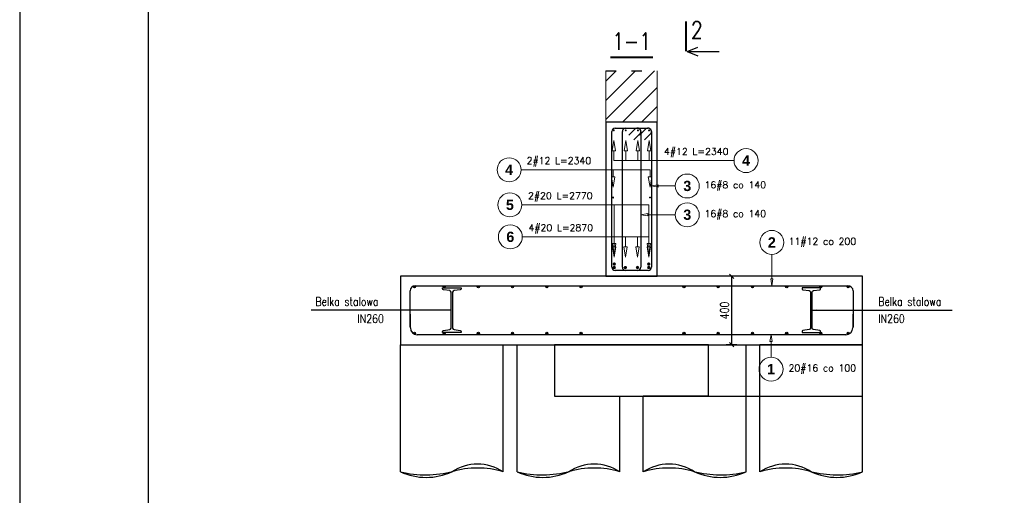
# Model space of a CAD drawing. Header units: millimetres. Extents: x -62590 to 46238, y 147773 to 522018.
# Tile 2 of 93: x 1238 to 6991, y 223770 to 226550. Entities that reach past the tile are written whole.
import ezdxf
from ezdxf.enums import TextEntityAlignment as Align

# ---------------------------------------------------------------- set-up
doc = ezdxf.new("R2010")
doc.units = ezdxf.units.MM
doc.linetypes.add('ACAD_ISO03W100', pattern=[30, 12, -18])
for name, color, linetype in [('!PB_Ramka', 7, 'Continuous'), ('AutoCAD_Structural_Detailing_deskowanie', 2, 'Continuous'), ('AutoCAD_Structural_Detailing_kształt pręta', 7, 'Continuous'), ('AutoCAD_Structural_Detailing_opis kształtu pręta', 7, 'Continuous'), ('AutoCAD_Structural_Detailing_opis rozkładu', 7, 'Continuous'), ('AutoCAD_Structural_Detailing_pręty punktowe', 7, 'Continuous'), ('e-cad_cienkie', 1, 'Continuous'), ('e-cad_opisy', 7, 'Continuous'), ('e-cad_prety_przekroj', 4, 'Continuous'), ('e-cad_stal_kontur', 3, 'Continuous'), ('e-cad_wymiary', 1, 'Continuous'), ('e-cad_wypelnienia', 254, 'Continuous')]:
    doc.layers.add(name, color=color, linetype=linetype)
doc.layers.add('KONSTRUKCJA', color=3, linetype='Continuous', lineweight=0)
doc.styles.add('e-cad_1', font='simplex.shx', dxfattribs={"width": 0.8})
doc.styles.add('style1', font='simplex.shx')
doc.styles.add('style3', font='arialbd.ttf')
doc.dimstyles.new('e-cad_1_25_[mm]', dxfattribs={"dimscale": 25, "dimtxt": 2, "dimasz": 1, "dimexe": 1.25, "dimexo": 0.625, "dimtad": 1, "dimdec": 0, "dimrnd": 1, "dimzin": 1, "dimtxsty": 'e-cad_1', "dimblk": 'OBLIQUE', "dimcen": 2.5, "dimclrd": 8, "dimclre": 8, "dimclrt": 1, "dimadec": 0, "dimazin": 0, "dimtfac": 1, "dimtix": 1, "dimtmove": 1, "dimatfit": 3, "dimfxl": 1.25, "dimfxlon": 1, "dimtfill": 1, "dimarcsym": 0})

# ---------------------------------------------------------------- blocks, each defined once
blk = doc.blocks.new('e-cad_przekroj_nazwa_1')
at = {"const_width": 0.5}
blk.add_lwpolyline([(5, 0), (-5, 0)], dxfattribs=at)
at = {"style": 'e-cad_1', "width": 0.8}
blk.add_attdef('SYMBOL', text='', height=4, dxfattribs=at).set_placement((0, 1.75), align=Align.CENTER)
blk = doc.blocks.new('e-cad_przekroj_1_2_L')
at = {"const_width": 0.5}
blk.add_lwpolyline([(0, 0), (0, -7)], dxfattribs=at)
for points in [[(-0.25, -7), (-2.75, -6)], [(-0.25, -7), (-7.75, -7)], [(-0.25, -7), (-2.75, -8)]]:
    blk.add_lwpolyline(points)
at = {"style": 'e-cad_1', "width": 0.8}
blk.add_attdef('SYMBOL', text='', height=4, dxfattribs=at).set_placement((-1.75, -4), align=Align.RIGHT)
blk = doc.blocks.new('_Oblique')
at = {"color": 0, "linetype": 'ByBlock', "lineweight": -2}
blk.add_line((-0.5, -0.5), (0.5, 0.5), dxfattribs=at)
blk = doc.blocks.new('*D577')
at = {"layer": 'Defpoints', "color": 0, "ltscale": 40}
for p in [(6163.1, 225050.1), (5397.1, 224650.1), (6163.1, 224650.1)]:
    blk.add_point(p, dxfattribs=at)
at = {"layer": 'e-cad_wymiary', "color": 8, "linetype": 'ByBlock', "lineweight": -2, "ltscale": 10}
for p, q in [((5428.4, 225050.1), (5365.9, 225050.1)), ((5397.1, 225050.1), (5397.1, 224650.1)), ((5428.4, 224650.1), (5365.9, 224650.1))]:
    blk.add_line(p, q, dxfattribs=at)
at = {"layer": 'e-cad_wymiary', "color": 8, "lineweight": -2, "ltscale": 40, "xscale": 25, "yscale": 25, "zscale": 25}
for p, rotation in [((5397.1, 225050.1), 90), ((5397.1, 224650.1), 270)]:
    blk.add_blockref('_Oblique', p, dxfattribs=dict(at, rotation=rotation))
at = {"layer": 'e-cad_wymiary', "color": 1, "ltscale": 40, "insert": (5356.5, 224850.1), "char_height": 50, "attachment_point": 5, "rotation": 90, "style": 'e-cad_1', "bg_fill": 3, "box_fill_scale": 1.1, "bg_fill_color": 257, "bg_fill_transparency": 0}
blk.add_mtext('400', dxfattribs=at)
blk = doc.blocks.new('*U590')
at = {"layer": 'e-cad_opisy', "color": 8, "ltscale": 0.4}
blk.add_lwpolyline([(0, 0), (1300, 0), (1300, 420), (25, 420), (25, 297), (0, 297), (0, 0)], dxfattribs=at)
at = {"layer": 'e-cad_opisy', "color": 3, "ltscale": 0.4}
blk.add_lwpolyline([(30, 5), (1295, 5), (1295, 415), (30, 415), (30, 5)], dxfattribs=at)

msp = doc.modelspace()

# ---------------------------------------------------------------- hatches: boundary and pattern name
at = {"layer": 'AutoCAD_Structural_Detailing_pręty punktowe'}
h = msp.add_hatch(color=1, dxfattribs=at)
edge = h.paths.add_edge_path(flags=0)
edge.add_arc((4709.3, 225902.8), 6, 0, 360, ccw=False)
h = msp.add_hatch(color=1, dxfattribs=at)
edge = h.paths.add_edge_path(flags=0)
edge.add_arc((4779.1, 225902.8), 6, 0, 360, ccw=False)
h = msp.add_hatch(color=1, dxfattribs=at)
edge = h.paths.add_edge_path(flags=0)
edge.add_arc((4850.1, 225902.8), 6, 0, 360, ccw=False)
h = msp.add_hatch(color=1, dxfattribs=at)
edge = h.paths.add_edge_path(flags=0)
edge.add_arc((4915.2, 225902.8), 6, 0, 360, ccw=False)
h = msp.add_hatch(color=1, dxfattribs=at)
edge = h.paths.add_edge_path(flags=0)
edge.add_arc((4705.1, 225510.4), 6, 0, 360, ccw=False)
h = msp.add_hatch(color=1, dxfattribs=at)
edge = h.paths.add_edge_path(flags=0)
edge.add_arc((4920.7, 225510.4), 6, 0, 360, ccw=False)
h = msp.add_hatch(color=1, dxfattribs=at)
edge = h.paths.add_edge_path(flags=0)
edge.add_arc((4711.7, 225121.2), 10, 0, 360, ccw=False)
h = msp.add_hatch(color=1, dxfattribs=at)
edge = h.paths.add_edge_path(flags=0)
edge.add_arc((4711.7, 225101.2), 10, 0, 360, ccw=False)
h = msp.add_hatch(color=1, dxfattribs=at)
edge = h.paths.add_edge_path(flags=0)
edge.add_arc((4776.8, 225101.2), 10, 0, 360, ccw=False)
h = msp.add_hatch(color=1, dxfattribs=at)
edge = h.paths.add_edge_path(flags=0)
edge.add_arc((4847.7, 225101.2), 10, 0, 360, ccw=False)
h = msp.add_hatch(color=1, dxfattribs=at)
edge = h.paths.add_edge_path(flags=0)
edge.add_arc((4913.4, 225121.2), 10, 0, 360, ccw=False)
h = msp.add_hatch(color=1, dxfattribs=at)
edge = h.paths.add_edge_path(flags=0)
edge.add_arc((4913.4, 225101.2), 10, 0, 360, ccw=False)
at = {"layer": 'e-cad_prety_przekroj', "linetype": 'ByBlock', "ltscale": 10}
h = msp.add_hatch(color=256, dxfattribs=at)
edge = h.paths.add_edge_path()
edge.add_arc((3544.6, 224988.3), 6, 0, 360)
h = msp.add_hatch(color=256, dxfattribs=at)
edge = h.paths.add_edge_path()
edge.add_arc((3717.8, 224988.3), 6, 0, 360)
h = msp.add_hatch(color=256, dxfattribs=at)
edge = h.paths.add_edge_path()
edge.add_arc((3917.8, 224988.3), 6, 0, 360)
h = msp.add_hatch(color=256, dxfattribs=at)
edge = h.paths.add_edge_path()
edge.add_arc((4117.8, 224988.3), 6, 0, 360)
h = msp.add_hatch(color=256, dxfattribs=at)
edge = h.paths.add_edge_path()
edge.add_arc((4317.8, 224988.3), 6, 0, 360)
h = msp.add_hatch(color=256, dxfattribs=at)
edge = h.paths.add_edge_path()
edge.add_arc((4517.8, 224988.3), 6, 0, 360)
h = msp.add_hatch(color=256, dxfattribs=at)
edge = h.paths.add_edge_path()
edge.add_arc((5119.2, 224988.3), 6, 0, 360)
h = msp.add_hatch(color=256, dxfattribs=at)
edge = h.paths.add_edge_path()
edge.add_arc((3544.6, 224716.7), 6, 0, 360)
h = msp.add_hatch(color=256, dxfattribs=at)
edge = h.paths.add_edge_path()
edge.add_arc((3717.8, 224716.7), 6, 0, 360)
h = msp.add_hatch(color=256, dxfattribs=at)
edge = h.paths.add_edge_path()
edge.add_arc((3917.8, 224716.7), 6, 0, 360)
h = msp.add_hatch(color=256, dxfattribs=at)
edge = h.paths.add_edge_path()
edge.add_arc((4117.8, 224716.7), 6, 0, 360)
h = msp.add_hatch(color=256, dxfattribs=at)
edge = h.paths.add_edge_path()
edge.add_arc((4317.8, 224716.7), 6, 0, 360)
h = msp.add_hatch(color=256, dxfattribs=at)
edge = h.paths.add_edge_path()
edge.add_arc((4517.8, 224716.7), 6, 0, 360)
h = msp.add_hatch(color=256, dxfattribs=at)
edge = h.paths.add_edge_path()
edge.add_arc((5119.2, 224716.7), 6, 0, 360)
at = {"layer": 'e-cad_wypelnienia', "linetype": 'ByBlock', "ltscale": 40}
h = msp.add_hatch(dxfattribs=at)
h.set_pattern_fill('ANSI31', color=256, scale=25, style=0)
h.set_pattern_definition([(45, (40117.19, -251352.58), (-56.126601, 56.126601), [])])
edge = h.paths.add_edge_path()
edge.add_line((4663.1, 225950.1), (4963.1, 225950.1))
edge.add_line((4963.1, 225950.1), (4963.1, 226250.1))
edge.add_line((4963.1, 226250.1), (4663.1, 226250.2))
edge.add_line((4663.1, 226250.2), (4663.1, 225950.2))

# ---------------------------------------------------------------- linework, layer by layer
at = {"layer": 'AutoCAD_Structural_Detailing_deskowanie', "color": 8, "linetype": 'ACAD_ISO03W100', "ltscale": 5}
msp.add_line((4663.1, 226250.2), (4963.1, 226250.1), dxfattribs=at)
at = {"layer": 'AutoCAD_Structural_Detailing_deskowanie', "color": 8}
msp.add_line((5263.1, 224350.1), (6163.1, 224350.1), dxfattribs=at)
at = {"layer": 'AutoCAD_Structural_Detailing_deskowanie'}
for points in [[(4663.1, 225950.1), (4663.1, 225050.1), (4963.1, 225050.1), (4963.1, 225950.1)], [(3463.1, 224650.1), (6163.1, 224650.1), (6163.1, 225050.1), (3463.1, 225050.1)]]:
    msp.add_lwpolyline(points, close=True, dxfattribs=at)
at = {"layer": 'AutoCAD_Structural_Detailing_deskowanie', "color": 1}
msp.add_lwpolyline([(4363.1, 224350.1), (5263.1, 224350.1), (5263.1, 224650.1), (4363.1, 224650.1)], close=True, dxfattribs=at)
at = {"layer": 'AutoCAD_Structural_Detailing_kształt pręta', "color": 3}
for p, q in [((4717.1, 225916.1), (4847.1, 225916.1)), ((4779.1, 225916.1), (4909.1, 225916.1)), ((4797.6, 225874.9), (4832.9, 225910.2)), ((4859.6, 225874.9), (4894.9, 225910.2)), ((4697.1, 225104.1), (4697.1, 225896.1)), ((4759.1, 225104.1), (4759.1, 225896.1)), ((4861.2, 225881.9), (4825.9, 225846.6)), ((4867.1, 225896.1), (4867.1, 225104.1)), ((4923.2, 225881.9), (4887.9, 225846.6)), ((4929.1, 225896.1), (4929.1, 225104.1)), ((4847.1, 225084.1), (4717.1, 225084.1)), ((4909.1, 225084.1), (4779.1, 225084.1)), ((3549.1, 224994.1), (6077.1, 224994.1)), ((3519.1, 224754.1), (3519.1, 224964.1)), ((6107.1, 224964.1), (6107.1, 224754.1)), ((3521.1, 224748.1), (3521.1, 224828.1)), ((6105.1, 224828.1), (6105.1, 224748.1)), ((6065.1, 224708.1), (3561.1, 224708.1))]:
    msp.add_line(p, q, dxfattribs=at)
for centre, radius, start, end in [((4717.1, 225896.1), 20, 90, 180), ((4779.1, 225896.1), 20, 90, 180), ((4847.1, 225896.1), 20, 0, 135), ((4847.1, 225896.1), 20, 315, 90), ((4909.1, 225896.1), 20, 0, 135), ((4909.1, 225896.1), 20, 315, 90), ((4717.1, 225104.1), 20, 180, 270), ((4779.1, 225104.1), 20, 180, 270), ((4847.1, 225104.1), 20, 270, 0), ((4909.1, 225104.1), 20, 270, 0), ((3549.1, 224964.1), 30, 90, 180), ((6077.1, 224964.1), 30, 0, 90), ((3561.1, 224748.1), 40, 180, 270), ((6065.1, 224748.1), 40, 270, 0)]:
    msp.add_arc(centre, radius, start, end, dxfattribs=at)
at = {"layer": 'AutoCAD_Structural_Detailing_opis kształtu pręta', "color": 8, "lineweight": 0}
for p, q in [((4929.1, 225577.7), (4969.1, 225584.3)), ((4969.1, 225571), (4929.1, 225577.7)), ((4969.1, 225571), (4969.1, 225584.3)), ((5068.4, 225577.7), (4969.1, 225577.7)), ((4867.1, 225409.4), (4907.1, 225416.1)), ((4907.1, 225402.7), (4867.1, 225409.4)), ((4907.1, 225402.7), (4907.1, 225416.1)), ((5068.4, 225409.4), (4907.1, 225409.4)), ((5632.4, 225178.1), (5632.4, 225034.1)), ((5632.4, 224994.1), (5625.8, 225034.1)), ((5639.1, 225034.1), (5625.8, 225034.1)), ((5639.1, 225034.1), (5632.4, 224994.1)), ((5621.1, 224668.1), (5627.8, 224708.1)), ((5627.8, 224708.1), (5634.5, 224668.1)), ((5621.1, 224668.1), (5634.5, 224668.1)), ((5627.8, 224577.2), (5627.8, 224668.1))]:
    msp.add_line(p, q, dxfattribs=at)
for centre in [(5138.4, 225577.7), (5138.4, 225409.4), (5632.4, 225248.1), (5627.8, 224507.2)]:
    msp.add_circle(centre, 70, dxfattribs=at)
at = {"layer": 'AutoCAD_Structural_Detailing_opis rozkładu', "color": 8, "lineweight": 0}
for p, q in [((4699.3, 225782.8), (4709.3, 225842.8)), ((4709.3, 225842.8), (4719.3, 225782.8)), ((4769.1, 225782.8), (4779.1, 225842.8)), ((4779.1, 225842.8), (4789.1, 225782.8)), ((4840.1, 225782.8), (4850.1, 225842.8)), ((4850.1, 225842.8), (4860.1, 225782.8)), ((4905.2, 225782.8), (4915.2, 225842.8)), ((4915.2, 225842.8), (4925.2, 225782.8)), ((4699.3, 225782.8), (4719.3, 225782.8)), ((4709.3, 225726.1), (4709.3, 225782.8)), ((4769.1, 225782.8), (4789.1, 225782.8)), ((4779.1, 225726.1), (4779.1, 225782.8)), ((4840.1, 225782.8), (4860.1, 225782.8)), ((4850.1, 225726.1), (4850.1, 225782.8)), ((4905.2, 225782.8), (4925.2, 225782.8)), ((4915.2, 225726.1), (4915.2, 225782.8)), ((4709.3, 225726.1), (4915.2, 225726.1)), ((4915.2, 225726.1), (5411.7, 225726.1)), ((4705.1, 225672.5), (4167.4, 225672.5)), ((4705.1, 225570.4), (4695.1, 225630.4)), ((4715.1, 225630.4), (4695.1, 225630.4)), ((4705.1, 225672.5), (4705.1, 225630.4)), ((4705.1, 225672.5), (4920.7, 225672.5)), ((4715.1, 225630.4), (4705.1, 225570.4)), ((4920.7, 225570.4), (4910.7, 225630.4)), ((4930.7, 225630.4), (4910.7, 225630.4)), ((4920.7, 225672.5), (4920.7, 225630.4)), ((4930.7, 225630.4), (4920.7, 225570.4)), ((4711.7, 225467.3), (4172.1, 225467.3)), ((4711.7, 225467.3), (4711.7, 225241.2)), ((4711.7, 225467.3), (4913.4, 225467.3)), ((4913.4, 225467.3), (4913.4, 225241.2)), ((4711.7, 225280.3), (4174.5, 225280.3)), ((4711.7, 225280.3), (4711.7, 225221.2)), ((4711.7, 225280.3), (4913.4, 225280.3)), ((4776.8, 225280.3), (4776.8, 225221.2)), ((4847.7, 225280.3), (4847.7, 225221.2)), ((4913.4, 225280.3), (4913.4, 225221.2)), ((4711.7, 225181.2), (4701.7, 225241.2)), ((4721.7, 225241.2), (4701.7, 225241.2)), ((4711.7, 225161.2), (4701.7, 225221.2)), ((4721.7, 225221.2), (4701.7, 225221.2)), ((4721.7, 225241.2), (4711.7, 225181.2)), ((4721.7, 225221.2), (4711.7, 225161.2)), ((4776.8, 225161.2), (4766.8, 225221.2)), ((4786.8, 225221.2), (4766.8, 225221.2)), ((4786.8, 225221.2), (4776.8, 225161.2)), ((4847.7, 225161.2), (4837.7, 225221.2)), ((4857.7, 225221.2), (4837.7, 225221.2)), ((4857.7, 225221.2), (4847.7, 225161.2)), ((4913.4, 225181.2), (4903.4, 225241.2)), ((4923.4, 225241.2), (4903.4, 225241.2)), ((4913.4, 225161.2), (4903.4, 225221.2)), ((4923.4, 225221.2), (4903.4, 225221.2)), ((4923.4, 225241.2), (4913.4, 225181.2)), ((4923.4, 225221.2), (4913.4, 225161.2))]:
    msp.add_line(p, q, dxfattribs=at)
for centre in [(5481.7, 225726.1), (4097.4, 225672.5), (4102.1, 225467.3), (4104.5, 225280.3)]:
    msp.add_circle(centre, 70, dxfattribs=at)
at = {"layer": 'e-cad_cienkie', "color": 253, "linetype": 'ByBlock', "ltscale": 10}
for p, q in [((3463.1, 223906.5), (3463.1, 224650.1)), ((3463.1, 224650.1), (4063.1, 224650.1)), ((4063.1, 223906.5), (4063.1, 224650.1)), ((5563.1, 223906.5), (5563.1, 224650.1)), ((6163.1, 224650.1), (5563.1, 224650.1)), ((6163.1, 223906.5), (6163.1, 224650.1)), ((4144.6, 223906.5), (4144.6, 224350.1)), ((4363.1, 224350.1), (4744.6, 224350.1)), ((4744.6, 223906.5), (4744.6, 224350.1)), ((4881.5, 223906.5), (4881.5, 224350.1)), ((5263.1, 224350.1), (4881.5, 224350.1)), ((5481.5, 223906.5), (5481.5, 224350.1))]:
    msp.add_line(p, q, dxfattribs=at)
for points in [[(4144.6, 224350.1), (4144.6, 224650.1)], [(5481.5, 224350.1), (5481.5, 224650.1)]]:
    msp.add_lwpolyline(points, dxfattribs=at)
for centre, radius, start, end in [((3913.1, 223682.7), 269.4, 56.17141, 123.82859), ((4594.6, 223682.7), 269.4, 56.17141, 123.82859), ((5031.5, 223682.7), 269.4, 56.17141, 123.82859), ((5713.1, 223682.7), 269.4, 56.17141, 123.82859), ((3610.7, 224528.5), 639.2, 256.65053, 284.29664), ((3613.1, 224243.3), 368.7, 245.99421, 294.00579), ((3913.1, 223422.7), 506.5, 72.77334, 107.22666), ((4292.2, 224528.5), 639.2, 256.65053, 284.29664), ((4294.6, 224243.3), 368.7, 245.99421, 294.00579), ((4594.6, 223422.7), 506.5, 72.77334, 107.22666), ((5031.5, 223422.7), 506.5, 72.77334, 107.22666), ((5333.9, 224528.5), 639.2, 255.70336, 283.34947), ((5331.5, 224243.3), 368.7, 245.99421, 294.00579), ((5713.1, 223422.7), 506.5, 72.77334, 107.22666), ((6015.5, 224528.5), 639.2, 255.70336, 283.34947), ((6013.1, 224243.3), 368.7, 245.99421, 294.00579)]:
    msp.add_arc(centre, radius, start, end, dxfattribs=at)
at = {"layer": 'e-cad_prety_przekroj', "linetype": 'ByBlock', "ltscale": 10}
for centre in [(3544.6, 224988.3), (3717.8, 224988.3), (3917.8, 224988.3), (4117.8, 224988.3), (4317.8, 224988.3), (4517.8, 224988.3), (5119.2, 224988.3), (3544.6, 224716.7), (3717.8, 224716.7), (3917.8, 224716.7), (4117.8, 224716.7), (4317.8, 224716.7), (4517.8, 224716.7), (5119.2, 224716.7)]:
    msp.add_circle(centre, 6, dxfattribs=at)
at = {"layer": 'e-cad_stal_kontur', "color": 1, "ltscale": 0.8}
for points in [[(3708.7, 224722.1), (3708.7, 224727.5, -0.368919), (3713.6, 224733.1), (3750.2, 224738.2, 0.368919), (3758.2, 224747.4), (3758.2, 224956.8, 0.368919), (3750.2, 224966.1), (3713.6, 224971.2, -0.368919), (3708.7, 224976.8), (3708.7, 224982.1), (3817.1, 224982.1), (3817.1, 224976.8, -0.368919), (3812.2, 224971.2), (3775.6, 224966.1, 0.368919), (3767.6, 224956.8), (3767.6, 224747.4, 0.368919), (3775.6, 224738.2), (3812.2, 224733.1, -0.368919), (3817.1, 224727.5), (3817.1, 224722.1), (3708.7, 224722.1)], [(5917.4, 224722.1), (5917.4, 224727.5, 0.368919), (5912.6, 224733.1), (5876, 224738.2, -0.368919), (5867.9, 224747.4), (5867.9, 224956.8, -0.368919), (5876, 224966.1), (5912.6, 224971.2, 0.368919), (5917.4, 224976.8), (5917.4, 224982.1), (5809.1, 224982.1), (5809.1, 224976.8, 0.368919), (5813.9, 224971.2), (5850.5, 224966.1, -0.368919), (5858.6, 224956.8), (5858.6, 224747.4, -0.368919), (5850.5, 224738.2), (5813.9, 224733.1, 0.368919), (5809.1, 224727.5), (5809.1, 224722.1), (5917.4, 224722.1)]]:
    msp.add_lwpolyline(points, format="xyb", dxfattribs=at)
at = {"layer": 'KONSTRUKCJA', "color": 2, "linetype": 'Continuous', "lineweight": 0}
msp.add_lwpolyline([(4663.1, 226250.2), (4663.1, 225950.2), (4963.1, 225950.1), (4963.1, 226250.1)], dxfattribs=at)

# ---------------------------------------------------------------- block references
at = {"layer": 'e-cad_opisy', "linetype": 'ByBlock', "ltscale": 10}
ref = msp.add_blockref('e-cad_przekroj_1_2_L', (5131.3, 226539.5), dxfattribs=dict(at, xscale=-25, yscale=25, zscale=25))
ref.add_attrib('SYMBOL', '2', dxfattribs={"layer": '0', "ltscale": 10, "height": 100, "style": 'e-cad_1', "width": 0.8}).set_placement((5228.4, 226439.5), align=Align.RIGHT)
at = {"layer": 'e-cad_opisy', "linetype": 'ByBlock', "ltscale": 10, "xscale": 25, "yscale": 25, "zscale": 25}
msp.add_blockref('e-cad_przekroj_nazwa_1', (4813.1, 226330), dxfattribs=at).add_auto_attribs({'SYMBOL': '1-1'})

# ---------------------------------------------------------------- texts
at = {"layer": 'AutoCAD_Structural_Detailing_opis kształtu pręta', "color": 1, "char_height": 60, "attachment_point": 5, "style": 'style3'}
for s, insert in [('3', (5138.4, 225577.7)), ('3', (5138.4, 225409.4)), ('2', (5632.4, 225248.1)), ('1', (5627.8, 224507.2))]:
    msp.add_mtext(s, dxfattribs=dict(at, insert=insert))
at = {"layer": 'AutoCAD_Structural_Detailing_opis kształtu pręta', "color": 2, "char_height": 40, "attachment_point": 5, "style": 'style1'}
for s, insert in [('16#8 co 140 ', (5418.9, 225577.7)), ('16#8 co 140 ', (5418.9, 225409.4)), ('11#12 co 200 ', (5928.1, 225248.1)), ('20#16 co 100 ', (5927.3, 224507.2))]:
    msp.add_mtext(s, dxfattribs=dict(at, insert=insert))
at = {"layer": 'AutoCAD_Structural_Detailing_opis rozkładu', "color": 2, "char_height": 40, "attachment_point": 5, "style": 'style1'}
for s, insert in [('4#12 L=2340', (5190.8, 225772.8)), ('2#12 L=2340', (4388.4, 225719.2)), ('2#20 L=2770', (4396.8, 225513.9)), ('4#20 L=2870', (4399.2, 225326.9))]:
    msp.add_mtext(s, dxfattribs=dict(at, insert=insert))
at = {"layer": 'AutoCAD_Structural_Detailing_opis rozkładu', "color": 1, "char_height": 60, "attachment_point": 5, "style": 'style3'}
for s, insert in [('4', (5481.7, 225726.1)), ('4', (4097.4, 225672.5)), ('5', (4102.1, 225467.3)), ('6', (4104.5, 225280.3))]:
    msp.add_mtext(s, dxfattribs=dict(at, insert=insert))
at = {"layer": 'e-cad_opisy', "linetype": 'ByBlock', "ltscale": 10, "style": 'e-cad_1', "width": 0.8}
for s, p in [('Belka stalowa', (2965.8, 224877.1)), ('Belka stalowa', (6254.7, 224877.1)), ('IN260', (3211.5, 224777.1)), ('IN260', (6254.7, 224777.1))]:
    msp.add_text(s, height=50, dxfattribs=at).set_placement(p)

# ---------------------------------------------------------------- leaders
at = {"layer": 'e-cad_cienkie', "linetype": 'ByBlock', "ltscale": 10}
for points in [[(3758.2, 224852.1), (3396.5, 224852.1), (2940.8, 224852.1)], [(5867.9, 224852.1), (6229.7, 224852.1), (6685.4, 224852.1)]]:
    msp.add_leader(points, dimstyle='e-cad_1_25_[mm]', dxfattribs=at)

# ---------------------------------------------------------------- next in the draw order: dimensions: what is measured, and where the dimension line sits
at = {"layer": 'e-cad_wymiary', "linetype": 'ByBlock', "ltscale": 10}
dim = msp.add_linear_dim(base=(5397.1, 224650.1), p1=(6163.1, 225050.1), p2=(6163.1, 224650.1), angle=90, dimstyle='e-cad_1_25_[mm]', dxfattribs=at)
dim.commit()
dim.dimension.update_dxf_attribs({"geometry": '*D577', "text_midpoint": (5356.5, 224850.1)})

# ---------------------------------------------------------------- next in the draw order: hatches: boundary and pattern name
at = {"layer": 'e-cad_prety_przekroj', "linetype": 'ByBlock', "ltscale": 10}
h = msp.add_hatch(color=256, dxfattribs=at)
edge = h.paths.add_edge_path()
edge.add_arc((5319.2, 224988.3), 6, 0, 360)
h = msp.add_hatch(color=256, dxfattribs=at)
edge = h.paths.add_edge_path()
edge.add_arc((5519.2, 224988.3), 6, 0, 360)
h = msp.add_hatch(color=256, dxfattribs=at)
edge = h.paths.add_edge_path()
edge.add_arc((5719.2, 224988.3), 6, 0, 360)
h = msp.add_hatch(color=256, dxfattribs=at)
edge = h.paths.add_edge_path()
edge.add_arc((5919.2, 224988.3), 6, 0, 360)
h = msp.add_hatch(color=256, dxfattribs=at)
edge = h.paths.add_edge_path()
edge.add_arc((6078.4, 224988.3), 6, 0, 360)
h = msp.add_hatch(color=256, dxfattribs=at)
edge = h.paths.add_edge_path()
edge.add_arc((5319.2, 224716.7), 6, 0, 360)
h = msp.add_hatch(color=256, dxfattribs=at)
edge = h.paths.add_edge_path()
edge.add_arc((5519.2, 224716.7), 6, 0, 360)
h = msp.add_hatch(color=256, dxfattribs=at)
edge = h.paths.add_edge_path()
edge.add_arc((5719.2, 224716.7), 6, 0, 360)
h = msp.add_hatch(color=256, dxfattribs=at)
edge = h.paths.add_edge_path()
edge.add_arc((5919.2, 224716.7), 6, 0, 360)
h = msp.add_hatch(color=256, dxfattribs=at)
edge = h.paths.add_edge_path()
edge.add_arc((6078.4, 224716.7), 6, 0, 360)

# ---------------------------------------------------------------- next in the draw order: linework, layer by layer
for centre in [(5319.2, 224988.3), (5519.2, 224988.3), (5719.2, 224988.3), (5919.2, 224988.3), (6078.4, 224988.3), (5319.2, 224716.7), (5519.2, 224716.7), (5719.2, 224716.7), (5919.2, 224716.7), (6078.4, 224716.7)]:
    msp.add_circle(centre, 6, dxfattribs=at)

# ---------------------------------------------------------------- next in the draw order: block references
at = {"layer": '!PB_Ramka', "xscale": 25, "yscale": 25, "zscale": 25}
msp.add_blockref('*U590', (1238, 219642.6), dxfattribs=at)

doc.saveas('drawing.dxf')
